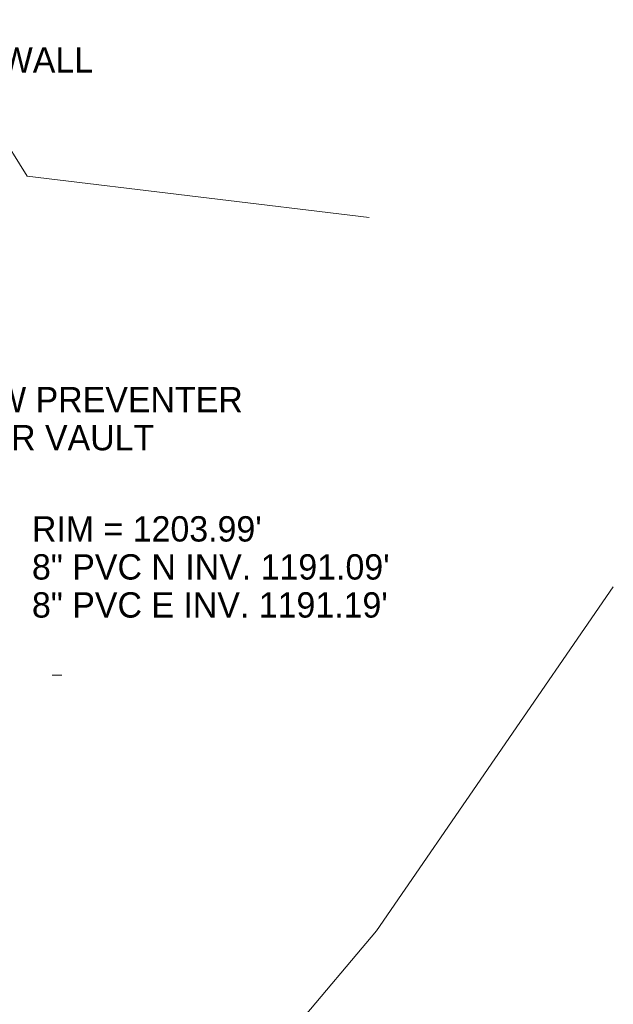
# Model space of a CAD drawing. Extents: x 2286160 to 2289356, y 637815 to 640647.
# Tile 22 of 52: x 2287484 to 2287550, y 638915 to 639024. Entities that reach past the tile are written whole.
import ezdxf

# ---------------------------------------------------------------- set-up
doc = ezdxf.new("R2010")
doc.units = 0
doc.header["$LTSCALE"] = 20
doc.header["$MEASUREMENT"] = 0
for name, color, linetype, lineweight in [('RD_X_Text', 7, 'Continuous', 0), ('TX_X_20', 7, 'Continuous', 0), ('UT_X_Gas', 2, 'Continuous', 0), ('UT_X_Sanitary_Text', 7, 'Continuous', 0), ('VG_X_Tree_Line_Lt', 3, 'treelt', 0)]:
    doc.layers.add(name, color=color, linetype=linetype, lineweight=lineweight)
doc.styles.add('Slanted-Normal LS 0.50', font='font31.shx', dxfattribs={"height": 0.14})
doc.linetypes.add('treelt', pattern='A,-0.15,[6,dgnlstyle-ODOT_Linestyles.shx,S=0.002381,R=0,X=0,Y=0],-0.15', length=0.3)

msp = doc.modelspace()

# ---------------------------------------------------------------- linework, layer by layer
at = {"layer": 'UT_X_Gas'}
msp.add_line((2287488.02, 638951.11), (2287489.07, 638951.11), dxfattribs=at)
at = {"layer": 'VG_X_Tree_Line_Lt'}
for p, q in [((2287485.24, 639006.27), (2287474.49, 639023.55)), ((2287523.03, 639001.71), (2287485.24, 639006.27)), ((2287523.84, 638922.88), (2287549.99, 638960.87)), ((2287484.48, 638876.18), (2287523.84, 638922.88))]:
    msp.add_line(p, q, dxfattribs=at)

# ---------------------------------------------------------------- texts
at = {"layer": 'RD_X_Text', "insert": (2287459.87, 639020.5), "char_height": 2.8, "attachment_point": 1, "line_spacing_factor": 0.9, "style": 'Slanted-Normal LS 0.50'}
msp.add_mtext('MASONARY WALL \\P& SIGN\\P', dxfattribs=at)
at = {"layer": 'TX_X_20', "insert": (2287464.13, 638982.97), "char_height": 2.8, "attachment_point": 1, "line_spacing_factor": 0.9, "style": 'Slanted-Normal LS 0.50'}
msp.add_mtext('BACKFLOW PREVENTER\\PAND METER VAULT', dxfattribs=at)
at = {"layer": 'UT_X_Sanitary_Text', "insert": (2287485.78, 638968.69), "char_height": 2.8, "attachment_point": 1, "line_spacing_factor": 0.9, "style": 'Slanted-Normal LS 0.50'}
msp.add_mtext('RIM = 1203.99\'\\P8" PVC N INV. 1191.09\'\\P8" PVC E INV. 1191.19\'', dxfattribs=at)

doc.saveas('drawing.dxf')
